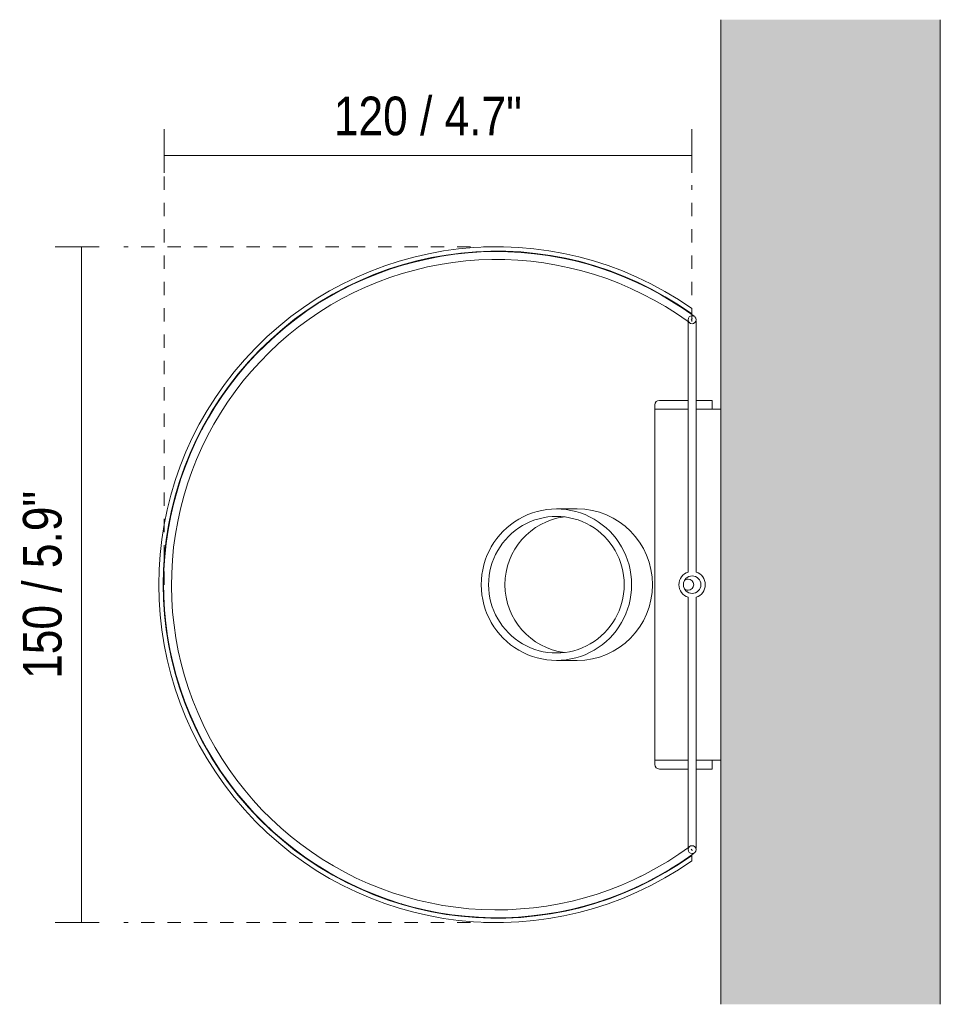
# Model space of a CAD drawing. Header units: millimetres. Extents: x -3429 to -2353, y 97 to 6643.
# Tile 3 of 3: x -3429 to -3219, y 6419 to 6643. Entities that reach past the tile are written whole.
import ezdxf

# ---------------------------------------------------------------- set-up
doc = ezdxf.new("R2010")
doc.units = ezdxf.units.MM
doc.linetypes.add('Dash', pattern=[6, 3, -3])
for name, color, linetype, lineweight in [('Cotas', 7, 'Continuous', 9), ('Cotas-4', 7, 'Continuous', 9), ('Luminarias', 7, 'Continuous', 20), ('Muros', 7, 'Continuous', 9)]:
    doc.layers.add(name, color=color, linetype=linetype, lineweight=lineweight)
doc.layers.add('Lighthing Fixture Dim Grey Dash', color=7, linetype='Dash', lineweight=9, true_color=0xd2d2d2)
doc.styles.add('Arial Narrow', font='ARIALN.TTF', dxfattribs={"height": 8.8})
doc.dimstyles.new('FARO_-_2_2mm_Arial_Narrow_mm_Inch_Left', dxfattribs={"dimscale": 304.8, "dimtxt": 9.006193, "dimasz": 0, "dimexe": 0.019685, "dimexo": 0.0625, "dimgap": 0.006562, "dimtad": 1, "dimdec": 0, "dimzin": 0, "dimdsep": 46, "dimtxsty": 'Arial Narrow', "dimblk1": 'NONE', "dimblk2": 'NONE', "dimsah": 1, "dimcen": 0.09, "dimadec": 0, "dimazin": 0, "dimtfac": 1, "dimtdec": 4, "dimtix": 1, "dimtmove": 0, "dimatfit": 3, "dimfxl": 0.013123, "dimfxlon": 1, "dimtvp": 1, "dimtolj": 1, "dimtzin": 0, "dimarcsym": 2})

# ---------------------------------------------------------------- blocks, each defined once
blk = doc.blocks.new('66401-103 - 28257 STUDIO Black wall lamp-560384-Planta_PDF')
at = {"layer": 'Luminarias'}
for p, q in [((-3329.57, 6589.79), (-3332.58, 6589.35)), ((-3311.4, 6589.91), (-3311.86, 6589.95)), ((-3293.27, 6585.52), (-3293.72, 6585.7)), ((-3354.91, 6581.88), (-3355.48, 6581.59)), ((-3275.6, 6576.18), (-3275.6, 6577.41)), ((-3367.48, 6573.69), (-3368.11, 6573.2)), ((-3276.4, 6574.4), (-3276.4, 6517.36)), ((-3275.74, 6574.75), (-3275.6, 6574.94)), ((-3275.6, 6574.94), (-3275.46, 6575.13)), ((-3274.6, 6517.36), (-3274.6, 6574.63)), ((-3276.4, 6556.5), (-3282.96, 6556.5)), ((-3270.96, 6556.5), (-3274.6, 6556.5)), ((-3270.96, 6554.5), (-3270.96, 6556.5)), ((-3384.13, 6555.09), (-3385.7, 6552.49)), ((-3283.96, 6555.5), (-3283.96, 6554.5)), ((-3283.96, 6554.5), (-3283.96, 6474.5)), ((-3281.96, 6554.5), (-3283.96, 6554.5)), ((-3281.96, 6554.5), (-3276.4, 6554.5)), ((-3274.6, 6554.5), (-3270.96, 6554.5)), ((-3268.96, 6554.5), (-3270.96, 6554.5)), ((-3386.97, 6550.19), (-3387.17, 6549.84)), ((-3389.78, 6544.36), (-3389.92, 6544)), ((-3390.9, 6541.58), (-3390.92, 6541.54)), ((-3391.94, 6538.68), (-3392.85, 6535.79)), ((-3393.62, 6532.95), (-3393.65, 6532.86)), ((-3301.66, 6531.76), (-3306.41, 6531.76)), ((-3394.32, 6529.9), (-3394.36, 6529.67)), ((-3395.9, 6514.9), (-3395.9, 6514.82)), ((-3276.4, 6511.63), (-3276.4, 6454.59)), ((-3274.6, 6454.36), (-3274.6, 6511.63)), ((-3394.49, 6499.96), (-3394.45, 6499.74)), ((-3306.41, 6497.23), (-3301.66, 6497.23)), ((-3391.33, 6488.58), (-3391.15, 6488.07)), ((-3390.12, 6485.44), (-3390.04, 6485.24)), ((-3283.96, 6474.5), (-3281.96, 6474.5)), ((-3283.96, 6474.5), (-3283.96, 6473.5)), ((-3276.4, 6474.5), (-3281.96, 6474.5)), ((-3270.96, 6474.5), (-3274.6, 6474.5)), ((-3270.96, 6474.5), (-3268.96, 6474.5)), ((-3270.96, 6472.5), (-3270.96, 6474.5)), ((-3383.11, 6472.35), (-3382.83, 6471.91)), ((-3282.96, 6472.5), (-3276.4, 6472.5)), ((-3274.6, 6472.5), (-3270.96, 6472.5)), ((-3373.12, 6460.28), (-3370.91, 6458.2)), ((-3275.6, 6454.05), (-3275.74, 6454.24)), ((-3275.46, 6453.86), (-3275.6, 6454.05)), ((-3275.6, 6452.94), (-3275.09, 6453.31)), ((-3275.6, 6451.59), (-3275.6, 6452.81)), ((-3281.05, 6451.46), (-3283.6, 6449.95)), ((-3358.71, 6449.21), (-3358.32, 6448.99)), ((-3286.21, 6448.55), (-3287.96, 6447.7)), ((-3348.08, 6443.99), (-3347.81, 6443.87)), ((-3342.08, 6441.88), (-3341.61, 6441.75)), ((-3294.34, 6443.06), (-3293.5, 6443.38)), ((-3339.16, 6441.05), (-3336.2, 6440.35)), ((-3312.06, 6439.01), (-3311.06, 6439.14))]:
    blk.add_line(p, q, dxfattribs=at)
at = {"layer": 'Luminarias', "flags": 128}
for points in [[(-3275.07, 6575.67), (-3277.55, 6577.41), (-3280.1, 6579.06), (-3282.71, 6580.61), (-3285.39, 6582.04), (-3288.12, 6583.37), (-3290.9, 6584.59), (-3293.72, 6585.7), (-3296.59, 6586.7), (-3299.5, 6587.57), (-3302.44, 6588.34), (-3305.4, 6588.98), (-3308.39, 6589.5), (-3311.4, 6589.91), (-3314.42, 6590.19), (-3317.46, 6590.35), (-3320.49, 6590.39), (-3323.53, 6590.31), (-3326.55, 6590.11), (-3329.57, 6589.79), (-3332.58, 6589.35), (-3335.56, 6588.78), (-3338.52, 6588.1), (-3341.45, 6587.3), (-3344.34, 6586.39), (-3347.2, 6585.36), (-3350.01, 6584.21), (-3352.77, 6582.96), (-3355.48, 6581.59), (-3358.14, 6580.12), (-3360.73, 6578.54), (-3363.26, 6576.86), (-3365.72, 6575.08), (-3368.11, 6573.2), (-3370.42, 6571.23), (-3372.64, 6569.17), (-3374.79, 6567.02), (-3376.85, 6564.79), (-3378.81, 6562.48), (-3380.68, 6560.09), (-3382.46, 6557.62), (-3384.13, 6555.09), (-3385.7, 6552.49), (-3387.17, 6549.84), (-3388.53, 6547.12), (-3389.78, 6544.36), (-3390.92, 6541.54), (-3391.94, 6538.68), (-3392.85, 6535.79), (-3393.65, 6532.86), (-3394.32, 6529.9), (-3394.88, 6526.91), (-3395.31, 6523.91), (-3395.63, 6520.89), (-3395.83, 6517.86), (-3395.9, 6514.82), (-3395.85, 6511.79), (-3395.68, 6508.76), (-3395.39, 6505.74), (-3394.98, 6502.73), (-3394.45, 6499.74), (-3393.8, 6496.77), (-3393.03, 6493.84), (-3392.15, 6490.93), (-3391.15, 6488.07), (-3390.04, 6485.24), (-3388.81, 6482.46), (-3387.47, 6479.74), (-3386.03, 6477.07), (-3384.48, 6474.46), (-3382.83, 6471.91), (-3381.08, 6469.43), (-3379.22, 6467.03), (-3377.28, 6464.7), (-3375.24, 6462.45), (-3373.12, 6460.28), (-3370.91, 6458.2), (-3368.61, 6456.21), (-3366.24, 6454.31), (-3363.8, 6452.51), (-3361.29, 6450.81), (-3358.71, 6449.21), (-3356.06, 6447.71), (-3353.36, 6446.32), (-3350.61, 6445.04), (-3347.81, 6443.87), (-3344.96, 6442.82), (-3342.08, 6441.88), (-3339.16, 6441.05), (-3336.2, 6440.35), (-3333.23, 6439.76), (-3330.23, 6439.29), (-3327.21, 6438.94), (-3324.18, 6438.71), (-3321.15, 6438.6), (-3318.11, 6438.62), (-3315.08, 6438.76), (-3312.06, 6439.01), (-3309.04, 6439.39), (-3306.05, 6439.89), (-3303.08, 6440.51), (-3300.13, 6441.24), (-3297.22, 6442.1), (-3294.34, 6443.06), (-3291.5, 6444.15), (-3288.71, 6445.34), (-3285.97, 6446.65), (-3283.29, 6448.07), (-3280.66, 6449.59), (-3278.1, 6451.21), (-3275.6, 6452.94), (-3275.07, 6453.33)], [(-3314.42, 6590.19), (-3317.46, 6590.35), (-3320.49, 6590.39), (-3323.53, 6590.31)], [(-3296.59, 6586.7), (-3299.5, 6587.57), (-3302.44, 6588.34), (-3305.4, 6588.98), (-3308.39, 6589.5)], [(-3276.13, 6454.78), (-3278.56, 6453.07), (-3281.05, 6451.46), (-3283.6, 6449.95), (-3286.21, 6448.55), (-3288.87, 6447.25), (-3291.59, 6446.06), (-3294.35, 6444.98), (-3297.15, 6444.01), (-3299.98, 6443.15), (-3302.85, 6442.41), (-3305.75, 6441.78), (-3308.67, 6441.27), (-3311.61, 6440.87), (-3314.56, 6440.6), (-3317.52, 6440.44), (-3320.48, 6440.4), (-3323.44, 6440.48), (-3326.4, 6440.67), (-3329.35, 6440.99), (-3332.28, 6441.42), (-3335.19, 6441.97), (-3338.08, 6442.63), (-3340.94, 6443.42), (-3343.76, 6444.31), (-3346.55, 6445.32), (-3349.3, 6446.43), (-3352, 6447.66), (-3354.64, 6448.99), (-3357.23, 6450.43), (-3359.77, 6451.97), (-3362.23, 6453.61), (-3364.64, 6455.35), (-3366.97, 6457.18), (-3369.22, 6459.1), (-3371.4, 6461.12), (-3373.49, 6463.21), (-3375.5, 6465.39), (-3377.42, 6467.65), (-3379.24, 6469.99), (-3380.98, 6472.39), (-3382.61, 6474.86), (-3384.15, 6477.4), (-3385.58, 6479.99), (-3386.91, 6482.64), (-3388.13, 6485.34), (-3389.24, 6488.09), (-3390.24, 6490.88), (-3391.13, 6493.71), (-3391.9, 6496.57), (-3392.56, 6499.46), (-3393.1, 6502.37), (-3393.53, 6505.31), (-3393.84, 6508.25), (-3394.03, 6511.21), (-3394.1, 6514.17), (-3394.05, 6517.14), (-3393.89, 6520.1), (-3393.61, 6523.05), (-3393.2, 6525.98), (-3392.69, 6528.9), (-3392.05, 6531.8), (-3391.3, 6534.66), (-3390.44, 6537.5), (-3389.46, 6540.3), (-3388.38, 6543.06), (-3387.18, 6545.77), (-3385.87, 6548.43), (-3384.46, 6551.04), (-3382.95, 6553.58), (-3381.34, 6556.07), (-3379.63, 6558.49), (-3377.82, 6560.84), (-3375.92, 6563.11), (-3373.93, 6565.31), (-3371.86, 6567.43), (-3369.7, 6569.46), (-3367.46, 6571.4), (-3365.15, 6573.25), (-3362.76, 6575.01), (-3360.31, 6576.67), (-3357.79, 6578.24), (-3355.21, 6579.7), (-3352.57, 6581.05), (-3349.89, 6582.3), (-3347.15, 6583.44), (-3344.37, 6584.47), (-3341.55, 6585.39), (-3338.7, 6586.2), (-3335.82, 6586.89), (-3332.91, 6587.46), (-3329.98, 6587.92), (-3327.04, 6588.26), (-3324.08, 6588.48), (-3321.12, 6588.59), (-3318.16, 6588.57), (-3315.2, 6588.44), (-3312.24, 6588.19), (-3309.3, 6587.82), (-3306.38, 6587.33), (-3303.48, 6586.73), (-3300.6, 6586.01), (-3297.76, 6585.18), (-3294.95, 6584.23), (-3292.18, 6583.18), (-3289.46, 6582.01), (-3286.78, 6580.73), (-3284.16, 6579.35), (-3281.59, 6577.87), (-3279.09, 6576.28), (-3276.65, 6574.59), (-3276.13, 6574.22)], [(-3335.49, 6588.8), (-3335.56, 6588.78), (-3338.52, 6588.1), (-3341.45, 6587.3)], [(-3344.34, 6586.39), (-3347.2, 6585.36), (-3350.01, 6584.21), (-3352.77, 6582.96)], [(-3285.39, 6582.04), (-3288.12, 6583.37), (-3290.9, 6584.59)], [(-3286.78, 6580.73), (-3284.16, 6579.35), (-3281.59, 6577.87)], [(-3277.55, 6577.41), (-3280.1, 6579.06), (-3282.71, 6580.61)], [(-3358.1, 6580.14), (-3358.14, 6580.12), (-3360.73, 6578.54), (-3363.26, 6576.86), (-3365.72, 6575.08)], [(-3370.42, 6571.23), (-3372.64, 6569.17), (-3374.79, 6567.02), (-3376.85, 6564.79)], [(-3378.81, 6562.48), (-3380.68, 6560.09), (-3382.46, 6557.62), (-3382.75, 6557.18)], [(-3394.88, 6526.91), (-3395.31, 6523.91), (-3395.63, 6520.89), (-3395.83, 6517.86)], [(-3395.85, 6511.79), (-3395.68, 6508.76), (-3395.39, 6505.74), (-3394.98, 6502.73)], [(-3393.8, 6496.77), (-3393.03, 6493.84), (-3392.15, 6490.93)], [(-3388.81, 6482.46), (-3387.47, 6479.74), (-3386.03, 6477.07), (-3384.48, 6474.46)], [(-3381.08, 6469.43), (-3379.22, 6467.03), (-3377.28, 6464.7), (-3375.24, 6462.45)], [(-3368.61, 6456.21), (-3366.24, 6454.31), (-3363.8, 6452.51)], [(-3291.5, 6444.15), (-3288.71, 6445.34), (-3285.97, 6446.65), (-3283.29, 6448.07), (-3280.66, 6449.59), (-3278.1, 6451.21)], [(-3356.06, 6447.71), (-3353.36, 6446.32), (-3350.61, 6445.04)], [(-3300.42, 6441.17), (-3300.13, 6441.24), (-3297.22, 6442.1), (-3296.62, 6442.3)], [(-3330.23, 6439.29), (-3327.21, 6438.94), (-3324.18, 6438.71), (-3321.15, 6438.6), (-3318.11, 6438.62), (-3315.08, 6438.76)], [(-3309.04, 6439.39), (-3306.05, 6439.89), (-3303.08, 6440.51)]]:
    blk.add_lwpolyline(points, dxfattribs=at)
at = {"layer": 'Luminarias'}
for centre, radius, start, end in [((-3320, 6514.5), 77, 54.7866, 305.2134), ((-3320, 6514.5), 76, 54.2528, 305.7472), ((-3275.5, 6574.86), 0.9, 90, 270), ((-3275.5, 6574.86), 0.9, 270, 90), ((-3282.96, 6555.5), 1, 90, 180), ((-3275.5, 6514.5), 3, 107.4576, 252.5424), ((-3275.5, 6514.5), 2, 90, 270), ((-3276.41, 6514.5), 1.27, 90, 131.0087), ((-3276.41, 6514.5), 1.27, 270, 90), ((-3275.5, 6514.5), 2, 270, 90), ((-3275.5, 6514.5), 3, 287.4576, 72.5424), ((-3276.41, 6514.5), 1.27, 227.4904, 270), ((-3282.96, 6473.5), 1, 180, 270), ((-3275.5, 6454.13), 0.9, 90, 270), ((-3275.5, 6454.13), 0.9, 270, 90)]:
    blk.add_arc(centre, radius, start, end, dxfattribs=at)
for centre, major_axis, start_param, end_param in [((-3306.41, 6514.5), (0, 17.26), 4.712389, 7.853982), ((-3301.66, 6514.5), (0, 17.26), 4.712389, 6.283185), ((-3306.41, 6514.5), (0, 15.56), 4.712389, 7.853982), ((-3302.7, 6514.5), (0, 15.56), 0.120896, 1.570796), ((-3306.41, 6514.5), (0, 17.26), 1.570796, 4.712389), ((-3306.41, 6514.5), (0, 15.56), 1.570796, 4.712389), ((-3302.7, 6514.5), (0, 15.56), 1.570796, 3.020697), ((-3301.66, 6514.5), (0, 17.26), 3.141593, 4.712389)]:
    blk.add_ellipse(centre, major_axis=major_axis, ratio=0.992546, start_param=start_param, end_param=end_param, dxfattribs=at)
blk = doc.blocks.new('DIMBLOCK1-Planta_PDF')
at = {"layer": 'Cotas-4', "color": 251, "true_color": 0x5b5b5b}
for p, q in [((-3395.74, 6612.32), (-3395.74, 6618.32)), ((-3275.6, 6612.32), (-3275.6, 6618.32)), ((-3395.74, 6612.32), (-3275.6, 6612.32)), ((-3395.74, 6612.32), (-3395.74, 6608.32)), ((-3275.6, 6612.32), (-3275.6, 6608.32))]:
    blk.add_line(p, q, dxfattribs=at)
at = {"layer": 'Cotas-4', "color": 0, "insert": (-3357.11, 6625.7), "char_height": 8.8, "width": 51.464, "attachment_point": 1, "line_spacing_factor": 0.974696, "style": 'Arial Narrow'}
blk.add_mtext('120 / 4.7"', dxfattribs=at)
blk = doc.blocks.new('_None')
blk = doc.blocks.new('DIMBLOCK2-Planta_PDF')
at = {"layer": 'Cotas-4', "color": 251, "true_color": 0x5b5b5b}
for p, q in [((-3414.58, 6591.5), (-3420.58, 6591.5)), ((-3414.58, 6591.5), (-3414.58, 6437.5)), ((-3414.58, 6591.5), (-3410.58, 6591.5)), ((-3414.58, 6437.5), (-3420.58, 6437.5)), ((-3414.58, 6437.5), (-3410.58, 6437.5))]:
    blk.add_line(p, q, dxfattribs=at)
at = {"layer": 'Cotas-4', "color": 0, "insert": (-3427.95, 6493.05), "char_height": 8.8, "width": 51.464, "attachment_point": 1, "rotation": 90, "line_spacing_factor": 0.974696, "style": 'Arial Narrow'}
blk.add_mtext('150 / 5.9"', dxfattribs=at)

msp = doc.modelspace()

# ---------------------------------------------------------------- hatches: boundary and pattern name
at = {"layer": 'Muros', "true_color": 0xf7f7f7}
msp.add_hatch(color=7, dxfattribs=at).paths.add_polyline_path([(-3237.24, 6418.88), (-3218.96, 6418.88), (-3218.96, 6643.24), (-3268.96, 6643.24), (-3268.96, 6418.88)])

# ---------------------------------------------------------------- linework, layer by layer
at = {"layer": 'Lighthing Fixture Dim Grey Dash'}
for p, q in [((-3395.74, 6514.5), (-3395.74, 6609.5)), ((-3275.6, 6574.5), (-3275.6, 6605.5)), ((-3320, 6591.5), (-3405, 6591.5)), ((-3320, 6437.5), (-3405, 6437.5))]:
    msp.add_line(p, q, dxfattribs=at)
at = {"layer": 'Muros', "color": 253, "true_color": 0xaaaaaa}
for p, q in [((-3268.96, 6418.88), (-3268.96, 6643.24)), ((-3218.96, 6643.24), (-3218.96, 6418.88))]:
    msp.add_line(p, q, dxfattribs=at)

# ---------------------------------------------------------------- block references
at = {"layer": 'Luminarias'}
msp.add_blockref('66401-103 - 28257 STUDIO Black wall lamp-560384-Planta_PDF', (0, 0), dxfattribs=at)

# ---------------------------------------------------------------- dimensions: what is measured, and where the dimension line sits
at = {"layer": 'Cotas', "color": 251, "true_color": 0x5b5b5b}
dim = msp.add_linear_dim(base=(-3275.6, 6612.32), p1=(-3395.74, 6608.32), p2=(-3275.6, 6608.32), dimstyle='FARO_-_2_2mm_Arial_Narrow_mm_Inch_Left', override={"dimpost": '<>', "dimfxl": 120.139638}, dxfattribs=at)
dim.commit()
dim.dimension.update_dxf_attribs({"geometry": 'DIMBLOCK1-Planta_PDF', "text_midpoint": (-3335.67, 6620.02)})
dim = msp.add_linear_dim(base=(-3414.58, 6437.5), p1=(-3410.58, 6591.5), p2=(-3410.58, 6437.5), angle=90, text='150 / 5.9"', dimstyle='FARO_-_2_2mm_Arial_Narrow_mm_Inch_Left', override={"dimpost": '<>', "dimfxl": 154}, dxfattribs=at)
dim.commit()
dim.dimension.update_dxf_attribs({"geometry": 'DIMBLOCK2-Planta_PDF', "text_midpoint": (-3421.13, 6514.5)})

doc.saveas('drawing.dxf')
